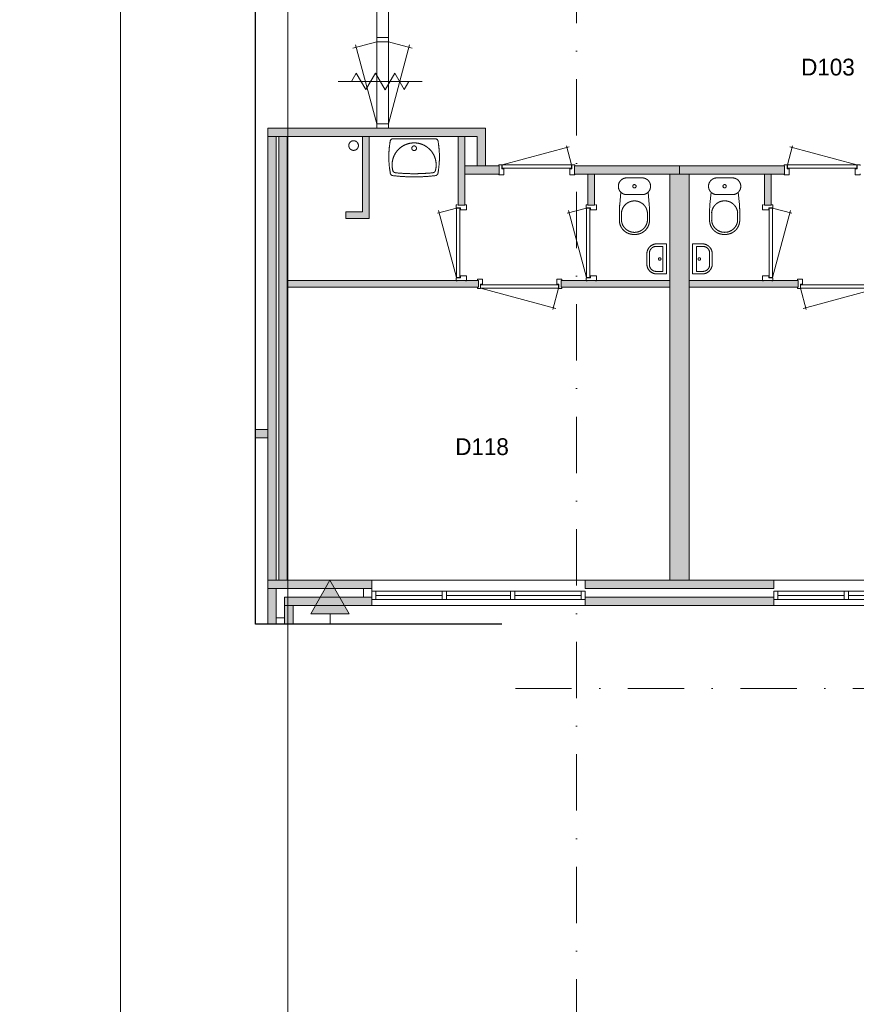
# Model space of a CAD drawing. Header units: millimetres. Extents: x -12328 to 85769, y 0 to 59371.
# Tile 2 of 18: x 606 to 10595, y 37937 to 49694. Entities that reach past the tile are written whole.
import ezdxf
from ezdxf.enums import TextEntityAlignment as Align
from ezdxf.xclip import XClip

# ---------------------------------------------------------------- set-up
doc = ezdxf.new("R2010")
doc.units = ezdxf.units.MM
doc.linetypes.add('DGN4', pattern=[1343.35376, 671.67688, -335.83844, 0, -335.83844])
for name, color, linetype in [('1', 7, 'Continuous'), ('12', 7, 'Continuous'), ('16', 7, 'Continuous'), ('17', 7, 'Continuous'), ('30', 7, 'Continuous'), ('31', 7, 'Continuous'), ('32', 7, 'Continuous'), ('33', 7, 'Continuous'), ('40', 7, 'Continuous'), ('48', 7, 'Continuous'), ('56', 7, 'Continuous'), ('62', 7, 'Continuous')]:
    doc.layers.add(name, color=color, linetype=linetype)
doc.styles.add('dgn003', font='dgn003.shx')

# ---------------------------------------------------------------- blocks, each defined once
blk = doc.blocks.new('830R1081')
at = {"layer": '33', "color": 1, "linetype": 'Continuous', "lineweight": 0}
for p, q in [((-108, -38), (-336.87, -99.32)), ((-108, -868), (-322.82, -66.28))]:
    blk.add_line(p, q, dxfattribs=at)
at = {"layer": '33', "color": 92, "linetype": 'Continuous', "lineweight": 13, "true_color": 0x00e100, "flags": 128}
for points in [[(-100, 0), (-111, 0), (-111, -35), (-61, -35), (-61, -60), (11, -60), (11, 0), (0, 0)], [(-100, -906), (-111, -906), (-111, -871), (-61, -871), (-61, -846), (11, -846), (11, -906), (0, -906)]]:
    blk.add_lwpolyline(points, dxfattribs=at)
at = {"layer": '33', "color": 2, "linetype": 'Continuous', "lineweight": 13, "true_color": 0xf0f000, "flags": 128}
blk.add_lwpolyline([(-108, -868), (-108, -38), (-68, -38), (-68, -868), (-108, -868)], dxfattribs=at)
blk = doc.blocks.new('830R1082')
at = {"layer": '33', "color": 1, "linetype": 'Continuous', "lineweight": 0}
for p, q in [((-108, -38), (-336.87, -99.32)), ((-108, -868), (-322.82, -66.28))]:
    blk.add_line(p, q, dxfattribs=at)
at = {"layer": '33', "color": 92, "linetype": 'Continuous', "lineweight": 13, "true_color": 0x00e100, "flags": 128}
for points in [[(-100, 0), (-111, 0), (-111, -35), (-61, -35), (-61, -60), (11, -60), (11, 0), (0, 0)], [(-100, -906), (-111, -906), (-111, -871), (-61, -871), (-61, -846), (11, -846), (11, -906), (0, -906)]]:
    blk.add_lwpolyline(points, dxfattribs=at)
at = {"layer": '33', "color": 2, "linetype": 'Continuous', "lineweight": 13, "true_color": 0xf0f000, "flags": 128}
blk.add_lwpolyline([(-108, -868), (-108, -38), (-68, -38), (-68, -868), (-108, -868)], dxfattribs=at)
blk = doc.blocks.new('WT0126')
at = {"layer": '40', "color": 7, "linetype": 'Continuous', "lineweight": 0}
blk.add_line((-253, -20), (253, -20), dxfattribs=at)
blk.add_circle((0, -133), 28.1, dxfattribs=at)
for centre, radius, start, end in [((766, -236), 1068, 169.7983, 190.5514), ((-253, -53), 33, 90, 169.9973), ((0, -332), 263, 344.8667, 195.1333), ((253, -53), 33, 10.0027, 90), ((-766, -236), 1068, 349.4486, 10.2017), ((-252, -426), 33, 190.3455, 263.1425), ((0, 1669), 2144, 263.1425, 276.8575), ((-222, -392), 33, 195.1333, 263.9582), ((0, 1707), 2144, 263.9582, 276.0418), ((222, -392), 33, 276.0418, 344.8667), ((252, -426), 33, 276.8575, 349.6545)]:
    blk.add_arc(centre, radius, start, end, dxfattribs=at)
blk = doc.blocks.new('830R1083')
at = {"layer": '33', "color": 1, "linetype": 'Continuous', "lineweight": 0}
for p, q in [((-868, 108), (-66.28, 322.82)), ((-38, 108), (-99.32, 336.87))]:
    blk.add_line(p, q, dxfattribs=at)
at = {"layer": '33', "color": 92, "linetype": 'Continuous', "lineweight": 13, "true_color": 0x00e100, "flags": 128}
for points in [[(-906, 100), (-906, 111), (-871, 111), (-871, 61), (-846, 61), (-846, -11), (-906, -11), (-906, 0)], [(0, 100), (0, 111), (-35, 111), (-35, 61), (-60, 61), (-60, -11), (0, -11), (0, 0)]]:
    blk.add_lwpolyline(points, dxfattribs=at)
at = {"layer": '33', "color": 2, "linetype": 'Continuous', "lineweight": 13, "true_color": 0xf0f000, "flags": 128}
blk.add_lwpolyline([(-868, 108), (-38, 108), (-38, 68), (-868, 68), (-868, 108)], dxfattribs=at)
blk = doc.blocks.new('930L0928')
at = {"layer": '33', "color": 1, "linetype": 'Continuous', "lineweight": 0}
for p, q in [((-968, -98), (-899.56, -353.44)), ((-38, -98), (-936.31, -338.7))]:
    blk.add_line(p, q, dxfattribs=at)
at = {"layer": '33', "color": 92, "linetype": 'Continuous', "lineweight": 13, "true_color": 0x00e100, "flags": 128}
for points in [[(-1006, -90), (-1006, -101), (-971, -101), (-971, -51), (-946, -51), (-946, 11), (-1006, 11), (-1006, 0)], [(0, -90), (0, -101), (-35, -101), (-35, -51), (-60, -51), (-60, 11), (0, 11), (0, 0)]]:
    blk.add_lwpolyline(points, dxfattribs=at)
at = {"layer": '33', "color": 2, "linetype": 'Continuous', "lineweight": 13, "true_color": 0xf0f000, "flags": 128}
blk.add_lwpolyline([(-968, -98), (-38, -98), (-38, -58), (-968, -58), (-968, -98)], dxfattribs=at)
blk = doc.blocks.new('830R1085')
at = {"layer": '33', "color": 1, "linetype": 'Continuous', "lineweight": 0}
for p, q in [((108, -38), (336.87, -99.32)), ((108, -868), (322.82, -66.28))]:
    blk.add_line(p, q, dxfattribs=at)
at = {"layer": '33', "color": 92, "linetype": 'Continuous', "lineweight": 13, "true_color": 0x00e100, "flags": 128}
for points in [[(100, 0), (111, 0), (111, -35), (61, -35), (61, -60), (-11, -60), (-11, 0), (0, 0)], [(100, -906), (111, -906), (111, -871), (61, -871), (61, -846), (-11, -846), (-11, -906), (0, -906)]]:
    blk.add_lwpolyline(points, dxfattribs=at)
at = {"layer": '33', "color": 2, "linetype": 'Continuous', "lineweight": 13, "true_color": 0xf0f000, "flags": 128}
blk.add_lwpolyline([(108, -868), (108, -38), (68, -38), (68, -868), (108, -868)], dxfattribs=at)
blk = doc.blocks.new('CLOS0227')
at = {"layer": '40', "color": 7, "linetype": 'Continuous', "lineweight": 0}
for p, q in [((92, -220), (-93, -220)), ((-155, -528), (-155, -436)), ((155, -528), (155, -436)), ((1, -670), (-1, -670))]:
    blk.add_line(p, q, dxfattribs=at)
at = {"layer": '40', "color": 7, "linetype": 'Continuous', "lineweight": 0, "flags": 128}
for points in [[(176, -338), (162, -192), (162, -192, 0.674333), (92, -20), (92, -20), (-93, -20), (-93, -20, 0.674333), (-162, -192), (-162, -192), (-176, -338), (-176, -338, 0.023285), (-180, -431), (-180, -431), (-180, -525), (-180, -525, 0.414214), (-10, -695), (-10, -695), (10, -695), (10, -695, 0.414214), (180, -525), (180, -525), (180, -431), (180, -431, 0.023285), (176, -338)], [(-93, -220, -0.194504), (-162, -192)], [(162, -192, -0.194504), (92, -220)]]:
    blk.add_lwpolyline(points, format="xyb", dxfattribs=at)
at = {"layer": '40', "color": 7, "linetype": 'Continuous', "lineweight": 0}
blk.add_circle((0, -120), 20, dxfattribs=at)
for centre, start, end in [((0, -450), 4.9263, 175.0736), ((0, -514), 184.9259, 355.0741)]:
    blk.add_arc(centre, 156, start, end, dxfattribs=at)
blk = doc.blocks.new('830R1086')
at = {"layer": '33', "color": 1, "linetype": 'Continuous', "lineweight": 0}
for p, q in [((38, 108), (99.32, 336.87)), ((868, 108), (66.28, 322.82))]:
    blk.add_line(p, q, dxfattribs=at)
at = {"layer": '33', "color": 92, "linetype": 'Continuous', "lineweight": 13, "true_color": 0x00e100, "flags": 128}
for points in [[(0, 100), (0, 111), (35, 111), (35, 61), (60, 61), (60, -11), (0, -11), (0, 0)], [(906, 100), (906, 111), (871, 111), (871, 61), (846, 61), (846, -11), (906, -11), (906, 0)]]:
    blk.add_lwpolyline(points, dxfattribs=at)
at = {"layer": '33', "color": 2, "linetype": 'Continuous', "lineweight": 13, "true_color": 0xf0f000, "flags": 128}
blk.add_lwpolyline([(868, 108), (38, 108), (38, 68), (868, 68), (868, 108)], dxfattribs=at)
blk = doc.blocks.new('930L0929')
at = {"layer": '33', "color": 1, "linetype": 'Continuous', "lineweight": 0}
for p, q in [((38, -98), (936.31, -338.7)), ((968, -98), (899.56, -353.44))]:
    blk.add_line(p, q, dxfattribs=at)
at = {"layer": '33', "color": 92, "linetype": 'Continuous', "lineweight": 13, "true_color": 0x00e100, "flags": 128}
for points in [[(0, -90), (0, -101), (35, -101), (35, -51), (60, -51), (60, 11), (0, 11), (0, 0)], [(1006, -90), (1006, -101), (971, -101), (971, -51), (946, -51), (946, 11), (1006, 11), (1006, 0)]]:
    blk.add_lwpolyline(points, dxfattribs=at)
at = {"layer": '33', "color": 2, "linetype": 'Continuous', "lineweight": 13, "true_color": 0xf0f000, "flags": 128}
blk.add_lwpolyline([(968, -98), (38, -98), (38, -58), (968, -58), (968, -98)], dxfattribs=at)
blk = doc.blocks.new('CLOS0228')
at = {"layer": '40', "color": 7, "linetype": 'Continuous', "lineweight": 0}
for p, q in [((-92, -220), (92, -220)), ((-155, -528), (-155, -436)), ((155, -528), (155, -436)), ((-1, -670), (1, -670))]:
    blk.add_line(p, q, dxfattribs=at)
at = {"layer": '40', "color": 7, "linetype": 'Continuous', "lineweight": 0, "flags": 128}
for points in [[(-176, -338), (-162, -192), (-162, -192, -0.674333), (-92, -20), (-92, -20), (92, -20), (92, -20, -0.674333), (162, -192), (162, -192), (176, -338), (176, -338, -0.023285), (180, -431), (180, -431), (180, -525), (180, -525, -0.414214), (10, -695), (10, -695), (-10, -695), (-10, -695, -0.414214), (-180, -525), (-180, -525), (-180, -431), (-180, -431, -0.023285), (-176, -338)], [(-155, -437, -0.917514), (155, -437)], [(155, -528, -0.917521), (-155, -528)]]:
    blk.add_lwpolyline(points, format="xyb", dxfattribs=at)
at = {"layer": '40', "color": 7, "linetype": 'Continuous', "lineweight": 0}
blk.add_circle((0, -120), 20, dxfattribs=at)
for centre, start, end in [((-92, -120), 225.9727, 270), ((92, -120), 270, 314.0273)]:
    blk.add_arc(centre, 100, start, end, dxfattribs=at)
blk = doc.blocks.new('FT0127')
at = {"layer": '40', "color": 7, "linetype": 'Continuous', "lineweight": 0}
for p, q in [((-135, 180), (-20, 180)), ((-65, 149), (-65, -149)), ((-20, 180), (-20, -180)), ((-65, -149), (-144, -149))]:
    blk.add_line(p, q, dxfattribs=at)
at = {"layer": '40', "color": 7, "linetype": 'Continuous', "lineweight": 0, "flags": 128}
for points in [[(-255, 60, -0.414214), (-135, 180)], [(-224, 69, -0.414214), (-144, 149)]]:
    blk.add_lwpolyline(points, format="xyb", dxfattribs=at)
for points in [[(-144, 149), (-65, 149)], [(-255, -60), (-255, 60)], [(-224, -69), (-224, 69)], [(-20, -180), (-135, -180)]]:
    blk.add_lwpolyline(points, dxfattribs=at)
at = {"layer": '40', "color": 7, "linetype": 'Continuous', "lineweight": 0}
blk.add_circle((-101, -1), 15.1, dxfattribs=at)
for centre, radius in [((-135, -60), 120), ((-144, -69), 80)]:
    blk.add_arc(centre, radius, 180, 270, dxfattribs=at)
blk = doc.blocks.new('FT0128')
at = {"layer": '40', "color": 7, "linetype": 'Continuous', "lineweight": 0}
for p, q in [((135, 180), (20, 180)), ((20, 180), (20, -180)), ((65, 149), (65, -149)), ((65, -149), (144, -149))]:
    blk.add_line(p, q, dxfattribs=at)
at = {"layer": '40', "color": 7, "linetype": 'Continuous', "lineweight": 0, "flags": 128}
for points in [[(144, 149), (65, 149)], [(224, -69), (224, 69)], [(255, -60), (255, 60)], [(20, -180), (135, -180)]]:
    blk.add_lwpolyline(points, dxfattribs=at)
for points in [[(255, -60, -0.414214), (135, -180)], [(224, -69, -0.414214), (144, -149)]]:
    blk.add_lwpolyline(points, format="xyb", dxfattribs=at)
at = {"layer": '40', "color": 7, "linetype": 'Continuous', "lineweight": 0}
blk.add_circle((101, -1), 15.1, dxfattribs=at)
for centre, radius in [((135, 60), 120), ((144, 69), 80)]:
    blk.add_arc(centre, radius, 0, 90, dxfattribs=at)
blk = doc.blocks.new('79B1031')
at = {"layer": '12', "color": 7, "linetype": 'Continuous', "lineweight": 0}
blk.add_line((500.48, 0), (-500.5, 0), dxfattribs=at)
at = {"layer": '12', "color": 92, "linetype": 'Continuous', "lineweight": 0, "true_color": 0x00e100}
for p, q in [((-343.72, 0), (-285.98, 100.02)), ((-285.98, 100.02), (-171.88, -97.62)), ((-171.88, -97.62), (-57.68, 100.18)), ((-57.68, 100.18), (58, -100.18)), ((58, -100.18), (173.68, 100.18)), ((173.68, 100.18), (287.88, -97.62)), ((287.88, -97.62), (344.24, 0))]:
    blk.add_line(p, q, dxfattribs=at)
blk = doc.blocks.new('50E03_329_B01 - Default')
at = {"layer": '12'}
blk.add_hatch(color=3, dxfattribs=at).paths.add_polyline_path([(10904.61, 37985.94), (11136.59, 37584.16), (10678.15, 37584.16)])
at = {"layer": '16'}
blk.add_hatch(color=7, dxfattribs=at).paths.add_polyline_path([(16204.76, 37784.49), (13954.76, 37784.49), (13954.76, 37684.49), (16204.76, 37684.49)])
at = {"layer": '62'}
for color, points in [(7, [(10164.76, 43384.49), (10164.76, 43284.49), (12664.76, 43284.49), (12664.76, 42934.49), (12764.76, 42934.49), (12764.76, 43384.49)]), (7, [(10164.76, 43284.49), (10264.76, 43284.49), (10264.76, 37984.49), (10164.76, 37984.49)]), (9, [(10294.76, 43284.49), (10394.76, 43284.49), (10394.76, 37984.49), (10294.76, 37984.49)]), (9, [(11094.76, 42384.49), (11094.76, 42304.49), (11374.76, 42304.49), (11374.76, 43284.49), (11294.76, 43284.49), (11294.76, 42384.49)]), (9, [(12434.76, 42464.49), (12514.76, 42464.49), (12514.76, 43284.49), (12434.76, 43284.49)]), (7, [(12514.76, 42834.49), (12924.76, 42834.49), (12924.76, 42934.49), (12514.76, 42934.49)]), (7, [(13824.76, 42834.49), (15079.76, 42834.49), (15079.76, 42934.49), (13824.76, 42934.49)]), (7, [(16334.76, 42834.49), (15079.76, 42834.49), (15079.76, 42934.49), (16334.76, 42934.49)]), (9, [(13984.76, 42464.49), (14064.76, 42464.49), (14064.76, 42834.49), (13984.76, 42834.49)]), (9, [(14964.76, 42834.49), (15194.76, 42834.49), (15194.76, 37984.49), (14964.76, 37984.49)]), (9, [(16174.76, 42464.49), (16094.76, 42464.49), (16094.76, 42834.49), (16174.76, 42834.49)]), (9, [(10394.76, 41564.49), (12679.76, 41564.49), (12679.76, 41484.49), (10394.76, 41484.49)]), (9, [(13664.76, 41564.49), (14964.76, 41564.49), (14964.76, 41484.49), (13664.76, 41484.49)]), (9, [(16494.76, 41564.49), (15194.76, 41564.49), (15194.76, 41484.49), (16494.76, 41484.49)]), (9, [(7469.76, 39684.49), (10164.76, 39684.49), (10164.76, 39784.49), (7469.76, 39784.49)]), (7, [(7469.76, 39684.49), (10164.76, 39684.49), (10164.76, 39784.49), (7469.76, 39784.49)]), (9, [(11404.76, 37884.49), (10164.76, 37884.49), (10164.76, 37984.49), (11404.76, 37984.49)]), (9, [(16204.76, 37984.49), (13954.76, 37984.49), (13954.76, 37884.49), (16204.76, 37884.49)]), (7, [(10264.76, 37434.49), (10164.76, 37434.49), (10164.76, 37884.49), (10264.76, 37884.49)]), (7, [(11404.76, 37684.49), (10364.76, 37684.49), (10364.76, 37784.49), (11404.76, 37784.49)]), (7, [(10364.76, 37684.49), (10464.76, 37684.49), (10464.76, 37434.49), (10364.76, 37434.49)])]:
    blk.add_hatch(color=color, dxfattribs=at).paths.add_polyline_path(points)
at = {"layer": '12', "color": 3, "linetype": 'Continuous', "lineweight": 0}
blk.add_line((10907.37, 37584.16), (10907.37, 37372.92), dxfattribs=at)
at = {"layer": '12', "color": 3, "linetype": 'Continuous', "lineweight": 0, "flags": 128}
blk.add_lwpolyline([(10904.61, 37985.94), (11136.59, 37584.16), (10678.15, 37584.16), (10904.61, 37985.94)], dxfattribs=at)
at = {"layer": '16', "color": 92, "linetype": 'Continuous', "lineweight": 0, "true_color": 0x00e100, "flags": 128}
for points in [[(10164.76, 43384.49), (12764.76, 43384.49), (12764.76, 42934.49), (12664.76, 42934.49), (12664.76, 43284.49), (10164.76, 43284.49), (10164.76, 43384.49)], [(11294.76, 43284.49), (11294.76, 42384.49), (11094.76, 42384.49), (11094.76, 42304.49), (11374.76, 42304.49), (11374.76, 43284.49), (11294.76, 43284.49)], [(12434.76, 43284.49), (12514.76, 43284.49), (12514.76, 42464.49), (12434.76, 42464.49), (12434.76, 43284.49)], [(12514.76, 42934.49), (12924.76, 42934.49), (12924.76, 42834.49), (12514.76, 42834.49), (12514.76, 42934.49)], [(13824.76, 42934.49), (15079.76, 42934.49), (15079.76, 42834.49), (13824.76, 42834.49), (13824.76, 42934.49)], [(16334.76, 42934.49), (15079.76, 42934.49), (15079.76, 42834.49), (16334.76, 42834.49), (16334.76, 42934.49)], [(13984.76, 42834.49), (14064.76, 42834.49), (14064.76, 42464.49), (13984.76, 42464.49), (13984.76, 42834.49)], [(16174.76, 42834.49), (16094.76, 42834.49), (16094.76, 42464.49), (16174.76, 42464.49), (16174.76, 42834.49)], [(12679.76, 41564.49), (10394.76, 41564.49), (10394.76, 41484.49), (12679.76, 41484.49), (12679.76, 41564.49)], [(14964.76, 41564.49), (13664.76, 41564.49), (13664.76, 41484.49), (14964.76, 41484.49), (14964.76, 41564.49)], [(15194.76, 41564.49), (16494.76, 41564.49), (16494.76, 41484.49), (15194.76, 41484.49), (15194.76, 41564.49)], [(11404.76, 37684.49), (11404.76, 37984.49), (10164.76, 37984.49), (10164.76, 37434.49), (10464.76, 37434.49), (10464.76, 37684.49), (11404.76, 37684.49)], [(16204.76, 37984.49), (13954.76, 37984.49), (13954.76, 37884.49), (16204.76, 37884.49), (16204.76, 37984.49)], [(11304.76, 37784.49), (11304.76, 37884.49), (10264.76, 37884.49), (10264.76, 37534.49), (10364.76, 37534.49), (10364.76, 37784.49), (11304.76, 37784.49)], [(16204.76, 37784.49), (13954.76, 37784.49), (13954.76, 37684.49), (16204.76, 37684.49), (16204.76, 37784.49)]]:
    blk.add_lwpolyline(points, dxfattribs=at)
at = {"layer": '16', "color": 7, "linetype": 'Continuous', "lineweight": 0, "flags": 128}
blk.add_lwpolyline([(16204.76, 37784.49), (13954.76, 37784.49), (13954.76, 37684.49), (16204.76, 37684.49), (16204.76, 37784.49)], dxfattribs=at)
at = {"layer": '17', "color": 92, "linetype": 'Continuous', "lineweight": 0, "true_color": 0x00e100, "flags": 128}
for points in [[(10264.76, 43284.49), (10164.76, 43284.49), (10164.76, 37984.49), (10264.76, 37984.49), (10264.76, 43284.49)], [(10394.76, 37984.49), (10294.76, 37984.49), (10294.76, 43284.49), (10394.76, 43284.49), (10394.76, 37984.49)], [(15194.76, 42834.49), (14964.76, 42834.49), (14964.76, 37984.49), (15194.76, 37984.49), (15194.76, 42834.49)], [(10164.76, 39684.49), (7469.76, 39684.49), (7469.76, 39784.49), (10164.76, 39784.49), (10164.76, 39684.49)], [(10164.76, 39684.49), (7469.76, 39684.49), (7469.76, 39784.49), (10164.76, 39784.49), (10164.76, 39684.49)]]:
    blk.add_lwpolyline(points, dxfattribs=at)
at = {"layer": '30', "color": 3, "linetype": 'Continuous', "lineweight": 0}
for p, q in [((11404.76, 37984.49), (13954.76, 37984.49)), ((18754.76, 37984.49), (16204.76, 37984.49)), ((11404.76, 37684.49), (13954.76, 37684.49)), ((18754.76, 37684.49), (16204.76, 37684.49))]:
    blk.add_line(p, q, dxfattribs=at)
at = {"layer": '31', "color": 3, "linetype": 'Continuous', "lineweight": 0}
for p, q in [((11463.74, 44984.49), (11463.74, 43384.49)), ((11603.74, 44984.49), (11603.74, 43384.49))]:
    blk.add_line(p, q, dxfattribs=at)
at = {"layer": '32', "color": 3, "linetype": 'Continuous', "lineweight": 0}
for p, q in [((13904.76, 37854.49), (11454.76, 37854.49)), ((11454.76, 37854.49), (11454.76, 37754.49)), ((11454.76, 37804.49), (12246.43, 37804.49)), ((11454.76, 37754.49), (13954.76, 37754.49)), ((12296.43, 37804.49), (13063.1, 37804.49)), ((13113.1, 37804.49), (13904.76, 37804.49)), ((18704.76, 37754.49), (16204.76, 37754.49)), ((16254.76, 37854.49), (18704.76, 37854.49)), ((17046.42, 37804.49), (16254.76, 37804.49)), ((17863.09, 37804.49), (17096.42, 37804.49))]:
    blk.add_line(p, q, dxfattribs=at)
at = {"layer": '32', "color": 3, "linetype": 'Continuous', "lineweight": 0, "flags": 128}
for points in [[(11602.74, 44464.49), (11602.74, 44414.49), (11463.74, 44414.49), (11463.74, 44464.49), (11602.74, 44464.49)], [(11602.74, 43434.49), (11602.74, 43384.49), (11463.74, 43384.49), (11463.74, 43434.49), (11602.74, 43434.49)], [(11404.76, 37754.49), (11454.76, 37754.49), (11454.76, 37854.49), (11404.76, 37854.49), (11404.76, 37754.49)], [(12246.43, 37754.49), (12296.43, 37754.49), (12296.43, 37854.49), (12246.43, 37854.49), (12246.43, 37754.49)], [(13063.1, 37754.49), (13113.1, 37754.49), (13113.1, 37854.49), (13063.1, 37854.49), (13063.1, 37754.49)], [(13904.76, 37754.49), (13954.76, 37754.49), (13954.76, 37854.49), (13904.76, 37854.49), (13904.76, 37754.49)], [(16254.76, 37754.49), (16204.76, 37754.49), (16204.76, 37854.49), (16254.76, 37854.49), (16254.76, 37754.49)], [(17096.42, 37754.49), (17046.42, 37754.49), (17046.42, 37854.49), (17096.42, 37854.49), (17096.42, 37754.49)]]:
    blk.add_lwpolyline(points, dxfattribs=at)
at = {"layer": '33', "color": 1, "linetype": 'Continuous', "lineweight": 0}
for p, q in [((11463.74, 44414.49), (11180.41, 44338.57)), ((11463.74, 43434.49), (11210.81, 44378.43)), ((11602.74, 44414.49), (11886.07, 44338.57)), ((11602.74, 43434.49), (11855.67, 44378.43))]:
    blk.add_line(p, q, dxfattribs=at)
at = {"layer": '40', "color": 3, "linetype": 'Continuous', "lineweight": 0}
blk.add_circle((11188, 43175.89), 57.46, dxfattribs=at)
at = {"layer": '56', "color": 3, "linetype": 'DGN4', "lineweight": 0}
for p, q in [((13849.76, 55989.76), (13849.76, 547.85)), ((52180.43, 36692.77), (-3616.95, 36692.77))]:
    blk.add_line(p, q, dxfattribs=at)
at = {"layer": '62', "color": 7, "linetype": 'Continuous', "lineweight": 0, "flags": 128}
for points in [[(10164.76, 43384.49), (10164.76, 43284.49), (12664.76, 43284.49), (12664.76, 42934.49), (12764.76, 42934.49), (12764.76, 43384.49), (10164.76, 43384.49)], [(10164.76, 43284.49), (10264.76, 43284.49), (10264.76, 37984.49), (10164.76, 37984.49), (10164.76, 43284.49)], [(12514.76, 42834.49), (12924.76, 42834.49), (12924.76, 42934.49), (12514.76, 42934.49), (12514.76, 42834.49)], [(13824.76, 42834.49), (15079.76, 42834.49), (15079.76, 42934.49), (13824.76, 42934.49), (13824.76, 42834.49)], [(16334.76, 42834.49), (15079.76, 42834.49), (15079.76, 42934.49), (16334.76, 42934.49), (16334.76, 42834.49)], [(7469.76, 39684.49), (10164.76, 39684.49), (10164.76, 39784.49), (7469.76, 39784.49), (7469.76, 39684.49)], [(10264.76, 37434.49), (10164.76, 37434.49), (10164.76, 37884.49), (10264.76, 37884.49), (10264.76, 37434.49)], [(11404.76, 37684.49), (10364.76, 37684.49), (10364.76, 37784.49), (11404.76, 37784.49), (11404.76, 37684.49)], [(10364.76, 37684.49), (10464.76, 37684.49), (10464.76, 37434.49), (10364.76, 37434.49), (10364.76, 37684.49)]]:
    blk.add_lwpolyline(points, dxfattribs=at)
at = {"layer": '62', "color": 9, "linetype": 'Continuous', "lineweight": 0, "flags": 128}
for points in [[(10294.76, 43284.49), (10394.76, 43284.49), (10394.76, 37984.49), (10294.76, 37984.49), (10294.76, 43284.49)], [(11094.76, 42384.49), (11094.76, 42304.49), (11374.76, 42304.49), (11374.76, 43284.49), (11294.76, 43284.49), (11294.76, 42384.49), (11094.76, 42384.49)], [(12434.76, 42464.49), (12514.76, 42464.49), (12514.76, 43284.49), (12434.76, 43284.49), (12434.76, 42464.49)], [(13984.76, 42464.49), (14064.76, 42464.49), (14064.76, 42834.49), (13984.76, 42834.49), (13984.76, 42464.49)], [(14964.76, 42834.49), (15194.76, 42834.49), (15194.76, 37984.49), (14964.76, 37984.49), (14964.76, 42834.49)], [(16174.76, 42464.49), (16094.76, 42464.49), (16094.76, 42834.49), (16174.76, 42834.49), (16174.76, 42464.49)], [(10394.76, 41564.49), (12679.76, 41564.49), (12679.76, 41484.49), (10394.76, 41484.49), (10394.76, 41564.49)], [(13664.76, 41564.49), (14964.76, 41564.49), (14964.76, 41484.49), (13664.76, 41484.49), (13664.76, 41564.49)], [(16494.76, 41564.49), (15194.76, 41564.49), (15194.76, 41484.49), (16494.76, 41484.49), (16494.76, 41564.49)], [(7469.76, 39684.49), (10164.76, 39684.49), (10164.76, 39784.49), (7469.76, 39784.49), (7469.76, 39684.49)], [(11404.76, 37884.49), (10164.76, 37884.49), (10164.76, 37984.49), (11404.76, 37984.49), (11404.76, 37884.49)], [(16204.76, 37984.49), (13954.76, 37984.49), (13954.76, 37884.49), (16204.76, 37884.49), (16204.76, 37984.49)]]:
    blk.add_lwpolyline(points, dxfattribs=at)
at = {"color": 7, "linetype": 'Continuous', "lineweight": 0}
for name, p in [('79B1031', (11505.05, 43941.2)), ('WT0126', (11910.62, 43276.63)), ('830R1083', (13829.47, 42836.39)), ('830R1086', (16330.05, 42836.39)), ('CLOS0228', (14541.25, 42809.59)), ('CLOS0227', (15618.27, 42809.59)), ('830R1081', (12524.94, 42467.57)), ('830R1082', (14076.36, 42467.58)), ('830R1085', (16083.16, 42467.58)), ('FT0127', (14944.33, 41822.45)), ('FT0128', (15215.19, 41822.45)), ('930L0929', (12666.53, 41570.46)), ('930L0928', (17492.99, 41570.46))]:
    blk.add_blockref(name, p, dxfattribs=at)
at = {"layer": '48', "color": 7, "linetype": 'Continuous', "lineweight": 0, "style": 'dgn003'}
for s, p in [('D103', (16851.77, 44112.98)), ('D118', (12721.74, 39580.28))]:
    blk.add_text(s, height=200, dxfattribs=at).set_placement(p, align=Align.MIDDLE_CENTER)
blk = doc.blocks.new('A3')
at = {"layer": '1', "color": 1, "linetype": 'Continuous', "lineweight": 0}
blk.add_line((0, 59371.44), (0, 0), dxfattribs=at)
at = {"layer": '1', "color": 5, "linetype": 'Continuous', "lineweight": 0, "flags": 128}
blk.add_lwpolyline([(1999.05, 1999.03), (81960.57, 1999.03), (81960.57, 57372.39), (1999.05, 57372.39), (1999.05, 1999.03)], dxfattribs=at)
blk = doc.blocks.new('AnonymousCell54')
at = {"color": 1, "linetype": 'Continuous', "lineweight": 0}
blk.add_blockref('A3', (-41980, -29686), dxfattribs=at)

msp = doc.modelspace()

# ---------------------------------------------------------------- block references
at = {"color": 1, "linetype": 'Continuous', "lineweight": 0}
msp.add_blockref('AnonymousCell54', (43788.84, 29685.71), dxfattribs=at)
ref = msp.add_blockref('50E03_329_B01 - Default', (-6594.76, 5015.52))
XClip(ref).set_block_clipping_path([(50064.76, 50684.49), (50064.76, 4684.49), (37495.580003, 4684.49), (37495.580003, 4984.49), (37734.759997, 4984.49), (37734.759997, 10273.89), (37495.580003, 10273.89), (37495.580003, 13515.95), (37734.759997, 13515.95), (37734.759997, 17384.49), (37495.58, 17384.49), (37495.58, 18264.45), (12958.96, 18264.45), (12958.96, 37460.19), (10014.56, 37460.19), (10014.56, 50684.49)])

doc.saveas('drawing.dxf')
